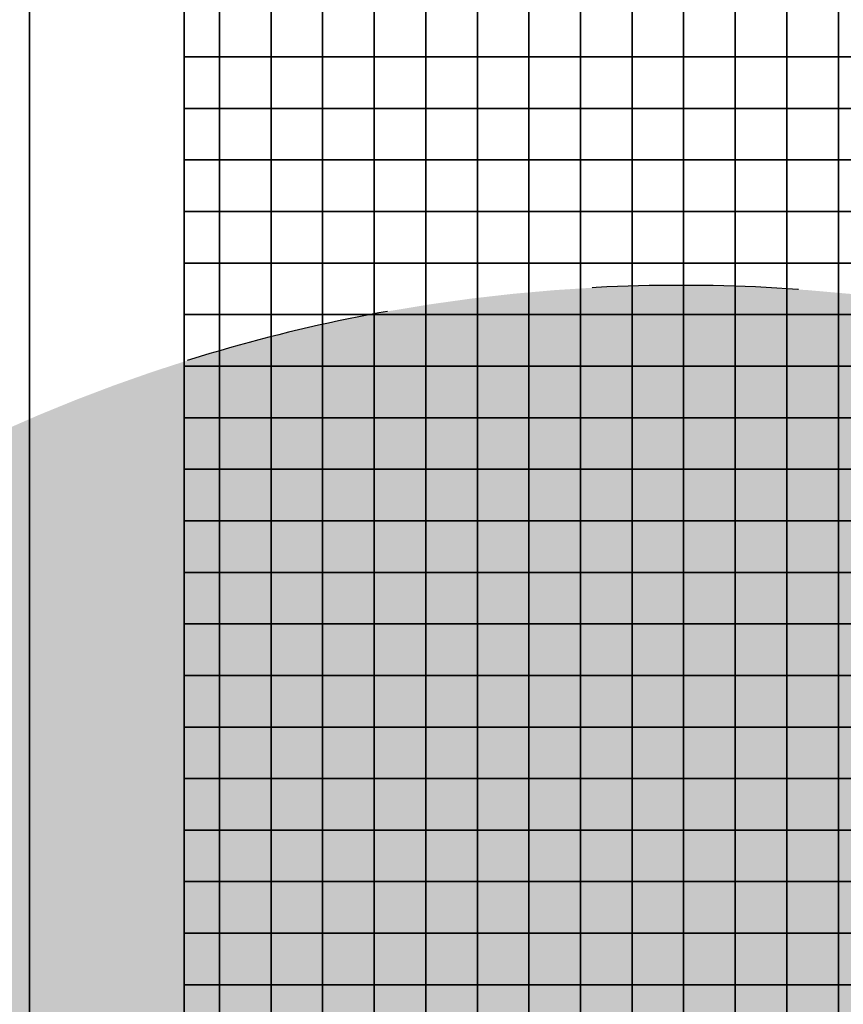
# Model space of a CAD drawing. Header units: millimetres. Extents: x -173281 to 144469, y -85977 to 83288.
# Tile 254 of 256: x -79047 to -78648, y -17209 to -16732. Entities that reach past the tile are written whole.
import ezdxf

# ---------------------------------------------------------------- set-up
doc = ezdxf.new("R2010")
doc.units = ezdxf.units.MM
doc.header["$LTSCALE"] = 0.5
doc.header["$MEASUREMENT"] = 0
doc.linetypes.add('PLINE', pattern=[0])
doc.linetypes.add('Stipling', pattern=[400, 200, -200])
for name, color, linetype in [('216- Direkte fundamentering(Nye konstruksjoner)', 7, 'Continuous'), ('244- Vinduer_ dører_ foldevegger(Nye konstruksjoner)', 7, 'Continuous'), ('252- Gulv på grunn_ bunnplate(Nye konstruksjoner)', 7, 'Continuous'), ('255- Gulvoverflate (Skravur)(Nye konstruksjoner)', 7, 'Continuous'), ('279- Annet fast inventar(Nye konstruksjoner)', 7, 'Continuous')]:
    doc.layers.add(name, color=color, linetype=linetype)
doc.layers.add('234- Vinduer_ dører_ porter(Nye konstruksjoner)', color=7, linetype='Continuous', lineweight=0)

# ---------------------------------------------------------------- blocks, each defined once
blk = doc.blocks.new('*X31')
at = {"layer": '255- Gulvoverflate (Skravur)(Nye konstruksjoner)', "linetype": 'PLINE'}
for p, q in [((-78950, -16750), (-78950, -16725)), ((-78950, -16725), (-78950, -16750)), ((-78925, -16750), (-78925, -16725)), ((-78925, -16725), (-78925, -16750)), ((-78900, -16750), (-78900, -16725)), ((-78900, -16725), (-78900, -16750)), ((-78875, -16750), (-78875, -16725)), ((-78875, -16725), (-78875, -16750)), ((-78850, -16750), (-78850, -16725)), ((-78850, -16725), (-78850, -16750)), ((-78825, -16750), (-78825, -16725)), ((-78825, -16725), (-78825, -16750)), ((-78800, -16750), (-78800, -16725)), ((-78800, -16725), (-78800, -16750)), ((-78775, -16750), (-78775, -16725)), ((-78775, -16725), (-78775, -16750)), ((-78750, -16750), (-78750, -16725)), ((-78750, -16725), (-78750, -16750)), ((-78725, -16750), (-78725, -16725)), ((-78725, -16725), (-78725, -16750)), ((-78700, -16750), (-78700, -16725)), ((-78700, -16725), (-78700, -16750)), ((-78675, -16750), (-78675, -16725)), ((-78675, -16725), (-78675, -16750)), ((-78650, -16750), (-78650, -16725)), ((-78650, -16725), (-78650, -16750)), ((-78967.16, -16750), (-78950, -16750)), ((-78950, -16750), (-78967.16, -16750)), ((-78950, -16750), (-78925, -16750)), ((-78950, -16775), (-78950, -16750)), ((-78925, -16750), (-78950, -16750)), ((-78950, -16750), (-78950, -16775)), ((-78925, -16750), (-78900, -16750)), ((-78925, -16775), (-78925, -16750)), ((-78900, -16750), (-78925, -16750)), ((-78925, -16750), (-78925, -16775)), ((-78900, -16750), (-78875, -16750)), ((-78900, -16775), (-78900, -16750)), ((-78875, -16750), (-78900, -16750)), ((-78900, -16750), (-78900, -16775)), ((-78875, -16750), (-78850, -16750)), ((-78875, -16775), (-78875, -16750)), ((-78850, -16750), (-78875, -16750)), ((-78875, -16750), (-78875, -16775)), ((-78850, -16750), (-78825, -16750)), ((-78850, -16775), (-78850, -16750)), ((-78825, -16750), (-78850, -16750)), ((-78850, -16750), (-78850, -16775)), ((-78825, -16750), (-78800, -16750)), ((-78825, -16775), (-78825, -16750)), ((-78800, -16750), (-78825, -16750)), ((-78825, -16750), (-78825, -16775)), ((-78800, -16750), (-78775, -16750)), ((-78800, -16775), (-78800, -16750)), ((-78775, -16750), (-78800, -16750)), ((-78800, -16750), (-78800, -16775)), ((-78775, -16750), (-78750, -16750)), ((-78775, -16775), (-78775, -16750)), ((-78750, -16750), (-78775, -16750)), ((-78775, -16750), (-78775, -16775)), ((-78750, -16750), (-78725, -16750)), ((-78750, -16775), (-78750, -16750)), ((-78725, -16750), (-78750, -16750)), ((-78750, -16750), (-78750, -16775)), ((-78725, -16750), (-78700, -16750)), ((-78725, -16775), (-78725, -16750)), ((-78700, -16750), (-78725, -16750)), ((-78725, -16750), (-78725, -16775)), ((-78700, -16750), (-78675, -16750)), ((-78700, -16775), (-78700, -16750)), ((-78675, -16750), (-78700, -16750)), ((-78700, -16750), (-78700, -16775)), ((-78675, -16750), (-78650, -16750)), ((-78675, -16775), (-78675, -16750)), ((-78650, -16750), (-78675, -16750)), ((-78675, -16750), (-78675, -16775)), ((-78650, -16750), (-78625, -16750)), ((-78650, -16775), (-78650, -16750)), ((-78625, -16750), (-78650, -16750)), ((-78650, -16750), (-78650, -16775)), ((-78967.16, -16775), (-78950, -16775)), ((-78950, -16775), (-78967.16, -16775)), ((-78950, -16775), (-78925, -16775)), ((-78950, -16800), (-78950, -16775)), ((-78925, -16775), (-78950, -16775)), ((-78950, -16775), (-78950, -16800)), ((-78925, -16775), (-78900, -16775)), ((-78925, -16800), (-78925, -16775)), ((-78900, -16775), (-78925, -16775)), ((-78925, -16775), (-78925, -16800)), ((-78900, -16775), (-78875, -16775)), ((-78900, -16800), (-78900, -16775)), ((-78875, -16775), (-78900, -16775)), ((-78900, -16775), (-78900, -16800)), ((-78875, -16775), (-78850, -16775)), ((-78875, -16800), (-78875, -16775)), ((-78850, -16775), (-78875, -16775)), ((-78875, -16775), (-78875, -16800)), ((-78850, -16775), (-78825, -16775)), ((-78850, -16800), (-78850, -16775)), ((-78825, -16775), (-78850, -16775)), ((-78850, -16775), (-78850, -16800)), ((-78825, -16775), (-78800, -16775)), ((-78825, -16800), (-78825, -16775)), ((-78800, -16775), (-78825, -16775)), ((-78825, -16775), (-78825, -16800)), ((-78800, -16775), (-78775, -16775)), ((-78800, -16800), (-78800, -16775)), ((-78775, -16775), (-78800, -16775)), ((-78800, -16775), (-78800, -16800)), ((-78775, -16775), (-78750, -16775)), ((-78775, -16800), (-78775, -16775)), ((-78750, -16775), (-78775, -16775)), ((-78775, -16775), (-78775, -16800)), ((-78750, -16775), (-78725, -16775)), ((-78750, -16800), (-78750, -16775)), ((-78725, -16775), (-78750, -16775)), ((-78750, -16775), (-78750, -16800)), ((-78725, -16775), (-78700, -16775)), ((-78725, -16800), (-78725, -16775)), ((-78700, -16775), (-78725, -16775)), ((-78725, -16775), (-78725, -16800)), ((-78700, -16775), (-78675, -16775)), ((-78700, -16800), (-78700, -16775)), ((-78675, -16775), (-78700, -16775)), ((-78700, -16775), (-78700, -16800)), ((-78675, -16775), (-78650, -16775)), ((-78675, -16800), (-78675, -16775)), ((-78650, -16775), (-78675, -16775)), ((-78675, -16775), (-78675, -16800)), ((-78650, -16775), (-78625, -16775)), ((-78650, -16800), (-78650, -16775)), ((-78625, -16775), (-78650, -16775)), ((-78650, -16775), (-78650, -16800)), ((-78967.16, -16800), (-78950, -16800)), ((-78950, -16800), (-78967.16, -16800)), ((-78950, -16800), (-78925, -16800)), ((-78950, -16825), (-78950, -16800)), ((-78925, -16800), (-78950, -16800)), ((-78950, -16800), (-78950, -16825)), ((-78925, -16800), (-78900, -16800)), ((-78925, -16825), (-78925, -16800)), ((-78900, -16800), (-78925, -16800)), ((-78925, -16800), (-78925, -16825)), ((-78900, -16800), (-78875, -16800)), ((-78900, -16825), (-78900, -16800)), ((-78875, -16800), (-78900, -16800)), ((-78900, -16800), (-78900, -16825)), ((-78875, -16800), (-78850, -16800)), ((-78875, -16825), (-78875, -16800)), ((-78850, -16800), (-78875, -16800)), ((-78875, -16800), (-78875, -16825)), ((-78850, -16800), (-78825, -16800)), ((-78850, -16825), (-78850, -16800)), ((-78825, -16800), (-78850, -16800)), ((-78850, -16800), (-78850, -16825)), ((-78825, -16800), (-78800, -16800)), ((-78825, -16825), (-78825, -16800)), ((-78800, -16800), (-78825, -16800)), ((-78825, -16800), (-78825, -16825)), ((-78800, -16800), (-78775, -16800)), ((-78800, -16825), (-78800, -16800)), ((-78775, -16800), (-78800, -16800)), ((-78800, -16800), (-78800, -16825)), ((-78775, -16800), (-78750, -16800)), ((-78775, -16825), (-78775, -16800)), ((-78750, -16800), (-78775, -16800)), ((-78775, -16800), (-78775, -16825)), ((-78750, -16800), (-78725, -16800)), ((-78750, -16825), (-78750, -16800)), ((-78725, -16800), (-78750, -16800)), ((-78750, -16800), (-78750, -16825)), ((-78725, -16800), (-78700, -16800)), ((-78725, -16825), (-78725, -16800)), ((-78700, -16800), (-78725, -16800)), ((-78725, -16800), (-78725, -16825)), ((-78700, -16800), (-78675, -16800)), ((-78700, -16825), (-78700, -16800)), ((-78675, -16800), (-78700, -16800)), ((-78700, -16800), (-78700, -16825)), ((-78675, -16800), (-78650, -16800)), ((-78675, -16825), (-78675, -16800)), ((-78650, -16800), (-78675, -16800)), ((-78675, -16800), (-78675, -16825)), ((-78650, -16800), (-78625, -16800)), ((-78650, -16825), (-78650, -16800)), ((-78625, -16800), (-78650, -16800)), ((-78650, -16800), (-78650, -16825)), ((-78967.16, -16825), (-78950, -16825)), ((-78950, -16825), (-78967.16, -16825)), ((-78950, -16825), (-78925, -16825)), ((-78950, -16850), (-78950, -16825)), ((-78925, -16825), (-78950, -16825)), ((-78950, -16825), (-78950, -16850)), ((-78925, -16825), (-78900, -16825)), ((-78925, -16850), (-78925, -16825)), ((-78900, -16825), (-78925, -16825)), ((-78925, -16825), (-78925, -16850)), ((-78900, -16825), (-78875, -16825)), ((-78900, -16850), (-78900, -16825)), ((-78875, -16825), (-78900, -16825)), ((-78900, -16825), (-78900, -16850)), ((-78875, -16825), (-78850, -16825)), ((-78875, -16850), (-78875, -16825)), ((-78850, -16825), (-78875, -16825)), ((-78875, -16825), (-78875, -16850)), ((-78850, -16825), (-78825, -16825)), ((-78850, -16850), (-78850, -16825)), ((-78825, -16825), (-78850, -16825)), ((-78850, -16825), (-78850, -16850)), ((-78825, -16825), (-78800, -16825)), ((-78825, -16850), (-78825, -16825)), ((-78800, -16825), (-78825, -16825)), ((-78825, -16825), (-78825, -16850)), ((-78800, -16825), (-78775, -16825)), ((-78800, -16850), (-78800, -16825)), ((-78775, -16825), (-78800, -16825)), ((-78800, -16825), (-78800, -16850)), ((-78775, -16825), (-78750, -16825)), ((-78775, -16850), (-78775, -16825)), ((-78750, -16825), (-78775, -16825)), ((-78775, -16825), (-78775, -16850)), ((-78750, -16825), (-78725, -16825)), ((-78750, -16850), (-78750, -16825)), ((-78725, -16825), (-78750, -16825)), ((-78750, -16825), (-78750, -16850)), ((-78725, -16825), (-78700, -16825)), ((-78725, -16850), (-78725, -16825)), ((-78700, -16825), (-78725, -16825)), ((-78725, -16825), (-78725, -16850)), ((-78700, -16825), (-78675, -16825)), ((-78700, -16850), (-78700, -16825)), ((-78675, -16825), (-78700, -16825)), ((-78700, -16825), (-78700, -16850)), ((-78675, -16825), (-78650, -16825)), ((-78675, -16850), (-78675, -16825)), ((-78650, -16825), (-78675, -16825)), ((-78675, -16825), (-78675, -16850)), ((-78650, -16825), (-78625, -16825)), ((-78650, -16850), (-78650, -16825)), ((-78625, -16825), (-78650, -16825)), ((-78650, -16825), (-78650, -16850)), ((-78967.16, -16850), (-78950, -16850)), ((-78950, -16850), (-78967.16, -16850)), ((-78950, -16850), (-78925, -16850)), ((-78950, -16875), (-78950, -16850)), ((-78925, -16850), (-78950, -16850)), ((-78950, -16850), (-78950, -16875)), ((-78925, -16850), (-78900, -16850)), ((-78925, -16875), (-78925, -16850)), ((-78900, -16850), (-78925, -16850)), ((-78925, -16850), (-78925, -16875)), ((-78900, -16850), (-78875, -16850)), ((-78900, -16875), (-78900, -16850)), ((-78875, -16850), (-78900, -16850)), ((-78900, -16850), (-78900, -16875)), ((-78875, -16850), (-78850, -16850)), ((-78875, -16875), (-78875, -16850)), ((-78850, -16850), (-78875, -16850)), ((-78875, -16850), (-78875, -16875)), ((-78850, -16850), (-78825, -16850)), ((-78850, -16875), (-78850, -16850)), ((-78825, -16850), (-78850, -16850)), ((-78850, -16850), (-78850, -16875)), ((-78825, -16850), (-78800, -16850)), ((-78825, -16875), (-78825, -16850)), ((-78800, -16850), (-78825, -16850)), ((-78825, -16850), (-78825, -16875)), ((-78800, -16850), (-78775, -16850)), ((-78800, -16875), (-78800, -16850)), ((-78775, -16850), (-78800, -16850)), ((-78800, -16850), (-78800, -16875)), ((-78775, -16850), (-78750, -16850)), ((-78775, -16875), (-78775, -16850)), ((-78750, -16850), (-78775, -16850)), ((-78775, -16850), (-78775, -16875)), ((-78750, -16850), (-78725, -16850)), ((-78750, -16875), (-78750, -16850)), ((-78725, -16850), (-78750, -16850)), ((-78750, -16850), (-78750, -16875)), ((-78725, -16850), (-78700, -16850)), ((-78725, -16875), (-78725, -16850)), ((-78700, -16850), (-78725, -16850)), ((-78725, -16850), (-78725, -16875)), ((-78700, -16850), (-78675, -16850)), ((-78700, -16875), (-78700, -16850)), ((-78675, -16850), (-78700, -16850)), ((-78700, -16850), (-78700, -16875)), ((-78675, -16850), (-78650, -16850)), ((-78675, -16875), (-78675, -16850)), ((-78650, -16850), (-78675, -16850)), ((-78675, -16850), (-78675, -16875)), ((-78650, -16850), (-78625, -16850)), ((-78650, -16875), (-78650, -16850)), ((-78625, -16850), (-78650, -16850)), ((-78650, -16850), (-78650, -16875)), ((-78967.16, -16875), (-78950, -16875)), ((-78950, -16875), (-78967.16, -16875)), ((-78950, -16875), (-78925, -16875)), ((-78950, -16900), (-78950, -16875)), ((-78925, -16875), (-78950, -16875)), ((-78950, -16875), (-78950, -16900)), ((-78925, -16875), (-78900, -16875)), ((-78925, -16900), (-78925, -16875)), ((-78900, -16875), (-78925, -16875)), ((-78925, -16875), (-78925, -16900)), ((-78900, -16875), (-78875, -16875)), ((-78900, -16900), (-78900, -16875)), ((-78875, -16875), (-78900, -16875)), ((-78900, -16875), (-78900, -16900)), ((-78875, -16875), (-78850, -16875)), ((-78875, -16900), (-78875, -16875)), ((-78850, -16875), (-78875, -16875)), ((-78875, -16875), (-78875, -16900)), ((-78850, -16875), (-78825, -16875)), ((-78850, -16900), (-78850, -16875)), ((-78825, -16875), (-78850, -16875)), ((-78850, -16875), (-78850, -16900)), ((-78825, -16875), (-78800, -16875)), ((-78825, -16900), (-78825, -16875)), ((-78800, -16875), (-78825, -16875)), ((-78825, -16875), (-78825, -16900)), ((-78800, -16875), (-78775, -16875)), ((-78800, -16900), (-78800, -16875)), ((-78775, -16875), (-78800, -16875)), ((-78800, -16875), (-78800, -16900)), ((-78775, -16875), (-78750, -16875)), ((-78775, -16900), (-78775, -16875)), ((-78750, -16875), (-78775, -16875)), ((-78775, -16875), (-78775, -16900)), ((-78750, -16875), (-78725, -16875)), ((-78750, -16900), (-78750, -16875)), ((-78725, -16875), (-78750, -16875)), ((-78750, -16875), (-78750, -16900)), ((-78725, -16875), (-78700, -16875)), ((-78725, -16900), (-78725, -16875)), ((-78700, -16875), (-78725, -16875)), ((-78725, -16875), (-78725, -16900)), ((-78700, -16875), (-78675, -16875)), ((-78700, -16900), (-78700, -16875)), ((-78675, -16875), (-78700, -16875)), ((-78700, -16875), (-78700, -16900)), ((-78675, -16875), (-78650, -16875)), ((-78675, -16900), (-78675, -16875)), ((-78650, -16875), (-78675, -16875)), ((-78675, -16875), (-78675, -16900)), ((-78650, -16875), (-78625, -16875)), ((-78650, -16900), (-78650, -16875)), ((-78625, -16875), (-78650, -16875)), ((-78650, -16875), (-78650, -16900)), ((-78967.16, -16900), (-78950, -16900)), ((-78950, -16900), (-78967.16, -16900)), ((-78950, -16900), (-78925, -16900)), ((-78950, -16925), (-78950, -16900)), ((-78925, -16900), (-78950, -16900)), ((-78950, -16900), (-78950, -16925)), ((-78925, -16900), (-78900, -16900)), ((-78925, -16925), (-78925, -16900)), ((-78900, -16900), (-78925, -16900)), ((-78925, -16900), (-78925, -16925)), ((-78900, -16900), (-78875, -16900)), ((-78900, -16925), (-78900, -16900)), ((-78875, -16900), (-78900, -16900)), ((-78900, -16900), (-78900, -16925)), ((-78875, -16900), (-78850, -16900)), ((-78875, -16925), (-78875, -16900)), ((-78850, -16900), (-78875, -16900)), ((-78875, -16900), (-78875, -16925)), ((-78850, -16900), (-78825, -16900)), ((-78850, -16925), (-78850, -16900)), ((-78825, -16900), (-78850, -16900)), ((-78850, -16900), (-78850, -16925)), ((-78825, -16900), (-78800, -16900)), ((-78825, -16925), (-78825, -16900)), ((-78800, -16900), (-78825, -16900)), ((-78825, -16900), (-78825, -16925)), ((-78800, -16900), (-78775, -16900)), ((-78800, -16925), (-78800, -16900)), ((-78775, -16900), (-78800, -16900)), ((-78800, -16900), (-78800, -16925)), ((-78775, -16900), (-78750, -16900)), ((-78775, -16925), (-78775, -16900)), ((-78750, -16900), (-78775, -16900)), ((-78775, -16900), (-78775, -16925)), ((-78750, -16900), (-78725, -16900)), ((-78750, -16925), (-78750, -16900)), ((-78725, -16900), (-78750, -16900)), ((-78750, -16900), (-78750, -16925)), ((-78725, -16900), (-78700, -16900)), ((-78725, -16925), (-78725, -16900)), ((-78700, -16900), (-78725, -16900)), ((-78725, -16900), (-78725, -16925)), ((-78700, -16900), (-78675, -16900)), ((-78700, -16925), (-78700, -16900)), ((-78675, -16900), (-78700, -16900)), ((-78700, -16900), (-78700, -16925)), ((-78675, -16900), (-78650, -16900)), ((-78675, -16925), (-78675, -16900)), ((-78650, -16900), (-78675, -16900)), ((-78675, -16900), (-78675, -16925)), ((-78650, -16900), (-78625, -16900)), ((-78650, -16925), (-78650, -16900)), ((-78625, -16900), (-78650, -16900)), ((-78650, -16900), (-78650, -16925)), ((-78967.16, -16925), (-78950, -16925)), ((-78950, -16925), (-78967.16, -16925)), ((-78950, -16925), (-78925, -16925)), ((-78950, -16950), (-78950, -16925)), ((-78925, -16925), (-78950, -16925)), ((-78950, -16925), (-78950, -16950)), ((-78925, -16925), (-78900, -16925)), ((-78925, -16950), (-78925, -16925)), ((-78900, -16925), (-78925, -16925)), ((-78925, -16925), (-78925, -16950)), ((-78900, -16925), (-78875, -16925)), ((-78900, -16950), (-78900, -16925)), ((-78875, -16925), (-78900, -16925)), ((-78900, -16925), (-78900, -16950)), ((-78875, -16925), (-78850, -16925)), ((-78875, -16950), (-78875, -16925)), ((-78850, -16925), (-78875, -16925)), ((-78875, -16925), (-78875, -16950)), ((-78850, -16925), (-78825, -16925)), ((-78850, -16950), (-78850, -16925)), ((-78825, -16925), (-78850, -16925)), ((-78850, -16925), (-78850, -16950)), ((-78825, -16925), (-78800, -16925)), ((-78825, -16950), (-78825, -16925)), ((-78800, -16925), (-78825, -16925)), ((-78825, -16925), (-78825, -16950)), ((-78800, -16925), (-78775, -16925)), ((-78800, -16950), (-78800, -16925)), ((-78775, -16925), (-78800, -16925)), ((-78800, -16925), (-78800, -16950)), ((-78775, -16925), (-78750, -16925)), ((-78775, -16950), (-78775, -16925)), ((-78750, -16925), (-78775, -16925)), ((-78775, -16925), (-78775, -16950)), ((-78750, -16925), (-78725, -16925)), ((-78750, -16950), (-78750, -16925)), ((-78725, -16925), (-78750, -16925)), ((-78750, -16925), (-78750, -16950)), ((-78725, -16925), (-78700, -16925)), ((-78725, -16950), (-78725, -16925)), ((-78700, -16925), (-78725, -16925)), ((-78725, -16925), (-78725, -16950)), ((-78700, -16925), (-78675, -16925)), ((-78700, -16950), (-78700, -16925)), ((-78675, -16925), (-78700, -16925)), ((-78700, -16925), (-78700, -16950)), ((-78675, -16925), (-78650, -16925)), ((-78675, -16950), (-78675, -16925)), ((-78650, -16925), (-78675, -16925)), ((-78675, -16925), (-78675, -16950)), ((-78650, -16925), (-78625, -16925)), ((-78650, -16950), (-78650, -16925)), ((-78625, -16925), (-78650, -16925)), ((-78650, -16925), (-78650, -16950)), ((-78967.16, -16950), (-78950, -16950)), ((-78950, -16950), (-78967.16, -16950)), ((-78950, -16950), (-78925, -16950)), ((-78950, -16975), (-78950, -16950)), ((-78925, -16950), (-78950, -16950)), ((-78950, -16950), (-78950, -16975)), ((-78925, -16950), (-78900, -16950)), ((-78925, -16975), (-78925, -16950)), ((-78900, -16950), (-78925, -16950)), ((-78925, -16950), (-78925, -16975)), ((-78900, -16950), (-78875, -16950)), ((-78900, -16975), (-78900, -16950)), ((-78875, -16950), (-78900, -16950)), ((-78900, -16950), (-78900, -16975)), ((-78875, -16950), (-78850, -16950)), ((-78875, -16975), (-78875, -16950)), ((-78850, -16950), (-78875, -16950)), ((-78875, -16950), (-78875, -16975)), ((-78850, -16950), (-78825, -16950)), ((-78850, -16975), (-78850, -16950)), ((-78825, -16950), (-78850, -16950)), ((-78850, -16950), (-78850, -16975)), ((-78825, -16950), (-78800, -16950)), ((-78825, -16975), (-78825, -16950)), ((-78800, -16950), (-78825, -16950)), ((-78825, -16950), (-78825, -16975)), ((-78800, -16950), (-78775, -16950)), ((-78800, -16975), (-78800, -16950)), ((-78775, -16950), (-78800, -16950)), ((-78800, -16950), (-78800, -16975)), ((-78775, -16950), (-78750, -16950)), ((-78775, -16975), (-78775, -16950)), ((-78750, -16950), (-78775, -16950)), ((-78775, -16950), (-78775, -16975)), ((-78750, -16950), (-78725, -16950)), ((-78750, -16975), (-78750, -16950)), ((-78725, -16950), (-78750, -16950)), ((-78750, -16950), (-78750, -16975)), ((-78725, -16950), (-78700, -16950)), ((-78725, -16975), (-78725, -16950)), ((-78700, -16950), (-78725, -16950)), ((-78725, -16950), (-78725, -16975)), ((-78700, -16950), (-78675, -16950)), ((-78700, -16975), (-78700, -16950)), ((-78675, -16950), (-78700, -16950)), ((-78700, -16950), (-78700, -16975)), ((-78675, -16950), (-78650, -16950)), ((-78675, -16975), (-78675, -16950)), ((-78650, -16950), (-78675, -16950)), ((-78675, -16950), (-78675, -16975)), ((-78650, -16950), (-78625, -16950)), ((-78650, -16975), (-78650, -16950)), ((-78625, -16950), (-78650, -16950)), ((-78650, -16950), (-78650, -16975)), ((-78967.16, -16975), (-78950, -16975)), ((-78950, -16975), (-78967.16, -16975)), ((-78950, -16975), (-78925, -16975)), ((-78950, -17000), (-78950, -16975)), ((-78925, -16975), (-78950, -16975)), ((-78950, -16975), (-78950, -17000)), ((-78925, -16975), (-78900, -16975)), ((-78925, -17000), (-78925, -16975)), ((-78900, -16975), (-78925, -16975)), ((-78925, -16975), (-78925, -17000)), ((-78900, -16975), (-78875, -16975)), ((-78900, -17000), (-78900, -16975)), ((-78875, -16975), (-78900, -16975)), ((-78900, -16975), (-78900, -17000)), ((-78875, -16975), (-78850, -16975)), ((-78875, -17000), (-78875, -16975)), ((-78850, -16975), (-78875, -16975)), ((-78875, -16975), (-78875, -17000)), ((-78850, -16975), (-78825, -16975)), ((-78850, -17000), (-78850, -16975)), ((-78825, -16975), (-78850, -16975)), ((-78850, -16975), (-78850, -17000)), ((-78825, -16975), (-78800, -16975)), ((-78825, -17000), (-78825, -16975)), ((-78800, -16975), (-78825, -16975)), ((-78825, -16975), (-78825, -17000)), ((-78800, -16975), (-78775, -16975)), ((-78800, -17000), (-78800, -16975)), ((-78775, -16975), (-78800, -16975)), ((-78800, -16975), (-78800, -17000)), ((-78775, -16975), (-78750, -16975)), ((-78775, -17000), (-78775, -16975)), ((-78750, -16975), (-78775, -16975)), ((-78775, -16975), (-78775, -17000)), ((-78750, -16975), (-78725, -16975)), ((-78750, -17000), (-78750, -16975)), ((-78725, -16975), (-78750, -16975)), ((-78750, -16975), (-78750, -17000)), ((-78725, -16975), (-78700, -16975)), ((-78725, -17000), (-78725, -16975)), ((-78700, -16975), (-78725, -16975)), ((-78725, -16975), (-78725, -17000)), ((-78700, -16975), (-78675, -16975)), ((-78700, -17000), (-78700, -16975)), ((-78675, -16975), (-78700, -16975)), ((-78700, -16975), (-78700, -17000)), ((-78675, -16975), (-78650, -16975)), ((-78675, -17000), (-78675, -16975)), ((-78650, -16975), (-78675, -16975)), ((-78675, -16975), (-78675, -17000)), ((-78650, -16975), (-78625, -16975)), ((-78650, -17000), (-78650, -16975)), ((-78625, -16975), (-78650, -16975)), ((-78650, -16975), (-78650, -17000)), ((-78967.16, -17000), (-78950, -17000)), ((-78950, -17000), (-78967.16, -17000)), ((-78950, -17000), (-78925, -17000)), ((-78950, -17025), (-78950, -17000)), ((-78925, -17000), (-78950, -17000)), ((-78950, -17000), (-78950, -17025)), ((-78925, -17000), (-78900, -17000)), ((-78925, -17025), (-78925, -17000)), ((-78900, -17000), (-78925, -17000)), ((-78925, -17000), (-78925, -17025)), ((-78900, -17000), (-78875, -17000)), ((-78900, -17025), (-78900, -17000)), ((-78875, -17000), (-78900, -17000)), ((-78900, -17000), (-78900, -17025)), ((-78875, -17000), (-78850, -17000)), ((-78875, -17025), (-78875, -17000)), ((-78850, -17000), (-78875, -17000)), ((-78875, -17000), (-78875, -17025)), ((-78850, -17000), (-78825, -17000)), ((-78850, -17025), (-78850, -17000)), ((-78825, -17000), (-78850, -17000)), ((-78850, -17000), (-78850, -17025)), ((-78825, -17000), (-78800, -17000)), ((-78825, -17025), (-78825, -17000)), ((-78800, -17000), (-78825, -17000)), ((-78825, -17000), (-78825, -17025)), ((-78800, -17000), (-78775, -17000)), ((-78800, -17025), (-78800, -17000)), ((-78775, -17000), (-78800, -17000)), ((-78800, -17000), (-78800, -17025)), ((-78775, -17000), (-78750, -17000)), ((-78775, -17025), (-78775, -17000)), ((-78750, -17000), (-78775, -17000)), ((-78775, -17000), (-78775, -17025)), ((-78750, -17000), (-78725, -17000)), ((-78750, -17025), (-78750, -17000)), ((-78725, -17000), (-78750, -17000)), ((-78750, -17000), (-78750, -17025)), ((-78725, -17000), (-78700, -17000)), ((-78725, -17025), (-78725, -17000)), ((-78700, -17000), (-78725, -17000)), ((-78725, -17000), (-78725, -17025)), ((-78700, -17000), (-78675, -17000)), ((-78700, -17025), (-78700, -17000)), ((-78675, -17000), (-78700, -17000)), ((-78700, -17000), (-78700, -17025)), ((-78675, -17000), (-78650, -17000)), ((-78675, -17025), (-78675, -17000)), ((-78650, -17000), (-78675, -17000)), ((-78675, -17000), (-78675, -17025)), ((-78650, -17000), (-78625, -17000)), ((-78650, -17025), (-78650, -17000)), ((-78625, -17000), (-78650, -17000)), ((-78650, -17000), (-78650, -17025)), ((-78967.16, -17025), (-78950, -17025)), ((-78950, -17025), (-78967.16, -17025)), ((-78950, -17025), (-78925, -17025)), ((-78950, -17050), (-78950, -17025)), ((-78925, -17025), (-78950, -17025)), ((-78950, -17025), (-78950, -17050)), ((-78925, -17025), (-78900, -17025)), ((-78925, -17050), (-78925, -17025)), ((-78900, -17025), (-78925, -17025)), ((-78925, -17025), (-78925, -17050)), ((-78900, -17025), (-78875, -17025)), ((-78900, -17050), (-78900, -17025)), ((-78875, -17025), (-78900, -17025)), ((-78900, -17025), (-78900, -17050)), ((-78875, -17025), (-78850, -17025)), ((-78875, -17050), (-78875, -17025)), ((-78850, -17025), (-78875, -17025)), ((-78875, -17025), (-78875, -17050)), ((-78850, -17025), (-78825, -17025)), ((-78850, -17050), (-78850, -17025)), ((-78825, -17025), (-78850, -17025)), ((-78850, -17025), (-78850, -17050)), ((-78825, -17025), (-78800, -17025)), ((-78825, -17050), (-78825, -17025)), ((-78800, -17025), (-78825, -17025)), ((-78825, -17025), (-78825, -17050)), ((-78800, -17025), (-78775, -17025)), ((-78800, -17050), (-78800, -17025)), ((-78775, -17025), (-78800, -17025)), ((-78800, -17025), (-78800, -17050)), ((-78775, -17025), (-78750, -17025)), ((-78775, -17050), (-78775, -17025)), ((-78750, -17025), (-78775, -17025)), ((-78775, -17025), (-78775, -17050)), ((-78750, -17025), (-78725, -17025)), ((-78750, -17050), (-78750, -17025)), ((-78725, -17025), (-78750, -17025)), ((-78750, -17025), (-78750, -17050)), ((-78725, -17025), (-78700, -17025)), ((-78725, -17050), (-78725, -17025)), ((-78700, -17025), (-78725, -17025)), ((-78725, -17025), (-78725, -17050)), ((-78700, -17025), (-78675, -17025)), ((-78700, -17050), (-78700, -17025)), ((-78675, -17025), (-78700, -17025)), ((-78700, -17025), (-78700, -17050)), ((-78675, -17025), (-78650, -17025)), ((-78675, -17050), (-78675, -17025)), ((-78650, -17025), (-78675, -17025)), ((-78675, -17025), (-78675, -17050)), ((-78650, -17025), (-78625, -17025)), ((-78650, -17050), (-78650, -17025)), ((-78625, -17025), (-78650, -17025)), ((-78650, -17025), (-78650, -17050)), ((-78967.16, -17050), (-78950, -17050)), ((-78950, -17050), (-78967.16, -17050)), ((-78950, -17050), (-78925, -17050)), ((-78950, -17075), (-78950, -17050)), ((-78925, -17050), (-78950, -17050)), ((-78950, -17050), (-78950, -17075)), ((-78925, -17050), (-78900, -17050)), ((-78925, -17075), (-78925, -17050)), ((-78900, -17050), (-78925, -17050)), ((-78925, -17050), (-78925, -17075)), ((-78900, -17050), (-78875, -17050)), ((-78900, -17075), (-78900, -17050)), ((-78875, -17050), (-78900, -17050)), ((-78900, -17050), (-78900, -17075)), ((-78875, -17050), (-78850, -17050)), ((-78875, -17075), (-78875, -17050)), ((-78850, -17050), (-78875, -17050)), ((-78875, -17050), (-78875, -17075)), ((-78850, -17050), (-78825, -17050)), ((-78850, -17075), (-78850, -17050)), ((-78825, -17050), (-78850, -17050)), ((-78850, -17050), (-78850, -17075)), ((-78825, -17050), (-78800, -17050)), ((-78825, -17075), (-78825, -17050)), ((-78800, -17050), (-78825, -17050)), ((-78825, -17050), (-78825, -17075)), ((-78800, -17050), (-78775, -17050)), ((-78800, -17075), (-78800, -17050)), ((-78775, -17050), (-78800, -17050)), ((-78800, -17050), (-78800, -17075)), ((-78775, -17050), (-78750, -17050)), ((-78775, -17075), (-78775, -17050)), ((-78750, -17050), (-78775, -17050)), ((-78775, -17050), (-78775, -17075)), ((-78750, -17050), (-78725, -17050)), ((-78750, -17075), (-78750, -17050)), ((-78725, -17050), (-78750, -17050)), ((-78750, -17050), (-78750, -17075)), ((-78725, -17050), (-78700, -17050)), ((-78725, -17075), (-78725, -17050)), ((-78700, -17050), (-78725, -17050)), ((-78725, -17050), (-78725, -17075)), ((-78700, -17050), (-78675, -17050)), ((-78700, -17075), (-78700, -17050)), ((-78675, -17050), (-78700, -17050)), ((-78700, -17050), (-78700, -17075)), ((-78675, -17050), (-78650, -17050)), ((-78675, -17075), (-78675, -17050)), ((-78650, -17050), (-78675, -17050)), ((-78675, -17050), (-78675, -17075)), ((-78650, -17050), (-78625, -17050)), ((-78650, -17075), (-78650, -17050)), ((-78625, -17050), (-78650, -17050)), ((-78650, -17050), (-78650, -17075)), ((-78967.16, -17075), (-78950, -17075)), ((-78950, -17075), (-78967.16, -17075)), ((-78950, -17075), (-78925, -17075)), ((-78950, -17100), (-78950, -17075)), ((-78925, -17075), (-78950, -17075)), ((-78950, -17075), (-78950, -17100)), ((-78925, -17075), (-78900, -17075)), ((-78925, -17100), (-78925, -17075)), ((-78900, -17075), (-78925, -17075)), ((-78925, -17075), (-78925, -17100)), ((-78900, -17075), (-78875, -17075)), ((-78900, -17100), (-78900, -17075)), ((-78875, -17075), (-78900, -17075)), ((-78900, -17075), (-78900, -17100)), ((-78875, -17075), (-78850, -17075)), ((-78875, -17100), (-78875, -17075)), ((-78850, -17075), (-78875, -17075)), ((-78875, -17075), (-78875, -17100)), ((-78850, -17075), (-78825, -17075)), ((-78850, -17100), (-78850, -17075)), ((-78825, -17075), (-78850, -17075)), ((-78850, -17075), (-78850, -17100)), ((-78825, -17075), (-78800, -17075)), ((-78825, -17100), (-78825, -17075)), ((-78800, -17075), (-78825, -17075)), ((-78825, -17075), (-78825, -17100)), ((-78800, -17075), (-78775, -17075)), ((-78800, -17100), (-78800, -17075)), ((-78775, -17075), (-78800, -17075)), ((-78800, -17075), (-78800, -17100)), ((-78775, -17075), (-78750, -17075)), ((-78775, -17100), (-78775, -17075)), ((-78750, -17075), (-78775, -17075)), ((-78775, -17075), (-78775, -17100)), ((-78750, -17075), (-78725, -17075)), ((-78750, -17100), (-78750, -17075)), ((-78725, -17075), (-78750, -17075)), ((-78750, -17075), (-78750, -17100)), ((-78725, -17075), (-78700, -17075)), ((-78725, -17100), (-78725, -17075)), ((-78700, -17075), (-78725, -17075)), ((-78725, -17075), (-78725, -17100)), ((-78700, -17075), (-78675, -17075)), ((-78700, -17100), (-78700, -17075)), ((-78675, -17075), (-78700, -17075)), ((-78700, -17075), (-78700, -17100)), ((-78675, -17075), (-78650, -17075)), ((-78675, -17100), (-78675, -17075)), ((-78650, -17075), (-78675, -17075)), ((-78675, -17075), (-78675, -17100)), ((-78650, -17075), (-78625, -17075)), ((-78650, -17100), (-78650, -17075)), ((-78625, -17075), (-78650, -17075)), ((-78650, -17075), (-78650, -17100)), ((-78967.16, -17100), (-78950, -17100)), ((-78950, -17100), (-78967.16, -17100)), ((-78950, -17100), (-78925, -17100)), ((-78950, -17125), (-78950, -17100)), ((-78925, -17100), (-78950, -17100)), ((-78950, -17100), (-78950, -17125)), ((-78925, -17100), (-78900, -17100)), ((-78925, -17125), (-78925, -17100)), ((-78900, -17100), (-78925, -17100)), ((-78925, -17100), (-78925, -17125)), ((-78900, -17100), (-78875, -17100)), ((-78900, -17125), (-78900, -17100)), ((-78875, -17100), (-78900, -17100)), ((-78900, -17100), (-78900, -17125)), ((-78875, -17100), (-78850, -17100)), ((-78875, -17125), (-78875, -17100)), ((-78850, -17100), (-78875, -17100)), ((-78875, -17100), (-78875, -17125)), ((-78850, -17100), (-78825, -17100)), ((-78850, -17125), (-78850, -17100)), ((-78825, -17100), (-78850, -17100)), ((-78850, -17100), (-78850, -17125)), ((-78825, -17100), (-78800, -17100)), ((-78825, -17125), (-78825, -17100)), ((-78800, -17100), (-78825, -17100)), ((-78825, -17100), (-78825, -17125)), ((-78800, -17100), (-78775, -17100)), ((-78800, -17125), (-78800, -17100)), ((-78775, -17100), (-78800, -17100)), ((-78800, -17100), (-78800, -17125)), ((-78775, -17100), (-78750, -17100)), ((-78775, -17125), (-78775, -17100)), ((-78750, -17100), (-78775, -17100)), ((-78775, -17100), (-78775, -17125)), ((-78750, -17100), (-78725, -17100)), ((-78750, -17125), (-78750, -17100)), ((-78725, -17100), (-78750, -17100)), ((-78750, -17100), (-78750, -17125)), ((-78725, -17100), (-78700, -17100)), ((-78725, -17125), (-78725, -17100)), ((-78700, -17100), (-78725, -17100)), ((-78725, -17100), (-78725, -17125)), ((-78700, -17100), (-78675, -17100)), ((-78700, -17125), (-78700, -17100)), ((-78675, -17100), (-78700, -17100)), ((-78700, -17100), (-78700, -17125)), ((-78675, -17100), (-78650, -17100)), ((-78675, -17125), (-78675, -17100)), ((-78650, -17100), (-78675, -17100)), ((-78675, -17100), (-78675, -17125)), ((-78650, -17100), (-78625, -17100)), ((-78650, -17125), (-78650, -17100)), ((-78625, -17100), (-78650, -17100)), ((-78650, -17100), (-78650, -17125)), ((-78967.16, -17125), (-78950, -17125)), ((-78950, -17125), (-78967.16, -17125)), ((-78950, -17125), (-78925, -17125)), ((-78950, -17150), (-78950, -17125)), ((-78925, -17125), (-78950, -17125)), ((-78950, -17125), (-78950, -17150)), ((-78925, -17125), (-78900, -17125)), ((-78925, -17150), (-78925, -17125)), ((-78900, -17125), (-78925, -17125)), ((-78925, -17125), (-78925, -17150)), ((-78900, -17125), (-78875, -17125)), ((-78900, -17150), (-78900, -17125)), ((-78875, -17125), (-78900, -17125)), ((-78900, -17125), (-78900, -17150)), ((-78875, -17125), (-78850, -17125)), ((-78875, -17150), (-78875, -17125)), ((-78850, -17125), (-78875, -17125)), ((-78875, -17125), (-78875, -17150)), ((-78850, -17125), (-78825, -17125)), ((-78850, -17150), (-78850, -17125)), ((-78825, -17125), (-78850, -17125)), ((-78850, -17125), (-78850, -17150)), ((-78825, -17125), (-78800, -17125)), ((-78825, -17150), (-78825, -17125)), ((-78800, -17125), (-78825, -17125)), ((-78825, -17125), (-78825, -17150)), ((-78800, -17125), (-78775, -17125)), ((-78800, -17150), (-78800, -17125)), ((-78775, -17125), (-78800, -17125)), ((-78800, -17125), (-78800, -17150)), ((-78775, -17125), (-78750, -17125)), ((-78775, -17150), (-78775, -17125)), ((-78750, -17125), (-78775, -17125)), ((-78775, -17125), (-78775, -17150)), ((-78750, -17125), (-78725, -17125)), ((-78750, -17150), (-78750, -17125)), ((-78725, -17125), (-78750, -17125)), ((-78750, -17125), (-78750, -17150)), ((-78725, -17125), (-78700, -17125)), ((-78725, -17150), (-78725, -17125)), ((-78700, -17125), (-78725, -17125)), ((-78725, -17125), (-78725, -17150)), ((-78700, -17125), (-78675, -17125)), ((-78700, -17150), (-78700, -17125)), ((-78675, -17125), (-78700, -17125)), ((-78700, -17125), (-78700, -17150)), ((-78675, -17125), (-78650, -17125)), ((-78675, -17150), (-78675, -17125)), ((-78650, -17125), (-78675, -17125)), ((-78675, -17125), (-78675, -17150)), ((-78650, -17125), (-78625, -17125)), ((-78650, -17150), (-78650, -17125)), ((-78625, -17125), (-78650, -17125)), ((-78650, -17125), (-78650, -17150)), ((-78967.16, -17150), (-78950, -17150)), ((-78950, -17150), (-78967.16, -17150)), ((-78950, -17150), (-78925, -17150)), ((-78950, -17175), (-78950, -17150)), ((-78925, -17150), (-78950, -17150)), ((-78950, -17150), (-78950, -17175)), ((-78925, -17150), (-78900, -17150)), ((-78925, -17175), (-78925, -17150)), ((-78900, -17150), (-78925, -17150)), ((-78925, -17150), (-78925, -17175)), ((-78900, -17150), (-78875, -17150)), ((-78900, -17175), (-78900, -17150)), ((-78875, -17150), (-78900, -17150)), ((-78900, -17150), (-78900, -17175)), ((-78875, -17150), (-78850, -17150)), ((-78875, -17175), (-78875, -17150)), ((-78850, -17150), (-78875, -17150)), ((-78875, -17150), (-78875, -17175)), ((-78850, -17150), (-78825, -17150)), ((-78850, -17175), (-78850, -17150)), ((-78825, -17150), (-78850, -17150)), ((-78850, -17150), (-78850, -17175)), ((-78825, -17150), (-78800, -17150)), ((-78825, -17175), (-78825, -17150)), ((-78800, -17150), (-78825, -17150)), ((-78825, -17150), (-78825, -17175)), ((-78800, -17150), (-78775, -17150)), ((-78800, -17175), (-78800, -17150)), ((-78775, -17150), (-78800, -17150)), ((-78800, -17150), (-78800, -17175)), ((-78775, -17150), (-78750, -17150)), ((-78775, -17175), (-78775, -17150)), ((-78750, -17150), (-78775, -17150)), ((-78775, -17150), (-78775, -17175)), ((-78750, -17150), (-78725, -17150)), ((-78750, -17175), (-78750, -17150)), ((-78725, -17150), (-78750, -17150)), ((-78750, -17150), (-78750, -17175)), ((-78725, -17150), (-78700, -17150)), ((-78725, -17175), (-78725, -17150)), ((-78700, -17150), (-78725, -17150)), ((-78725, -17150), (-78725, -17175)), ((-78700, -17150), (-78675, -17150)), ((-78700, -17175), (-78700, -17150)), ((-78675, -17150), (-78700, -17150)), ((-78700, -17150), (-78700, -17175)), ((-78675, -17150), (-78650, -17150)), ((-78675, -17175), (-78675, -17150)), ((-78650, -17150), (-78675, -17150)), ((-78675, -17150), (-78675, -17175)), ((-78650, -17150), (-78625, -17150)), ((-78650, -17175), (-78650, -17150)), ((-78625, -17150), (-78650, -17150)), ((-78650, -17150), (-78650, -17175)), ((-78967.16, -17175), (-78950, -17175)), ((-78950, -17175), (-78967.16, -17175)), ((-78950, -17175), (-78925, -17175)), ((-78950, -17200), (-78950, -17175)), ((-78925, -17175), (-78950, -17175)), ((-78950, -17175), (-78950, -17200)), ((-78925, -17175), (-78900, -17175)), ((-78925, -17200), (-78925, -17175)), ((-78900, -17175), (-78925, -17175)), ((-78925, -17175), (-78925, -17200)), ((-78900, -17175), (-78875, -17175)), ((-78900, -17200), (-78900, -17175)), ((-78875, -17175), (-78900, -17175)), ((-78900, -17175), (-78900, -17200)), ((-78875, -17175), (-78850, -17175)), ((-78875, -17200), (-78875, -17175)), ((-78850, -17175), (-78875, -17175)), ((-78875, -17175), (-78875, -17200)), ((-78850, -17175), (-78825, -17175)), ((-78850, -17200), (-78850, -17175)), ((-78825, -17175), (-78850, -17175)), ((-78850, -17175), (-78850, -17200)), ((-78825, -17175), (-78800, -17175)), ((-78825, -17200), (-78825, -17175)), ((-78800, -17175), (-78825, -17175)), ((-78825, -17175), (-78825, -17200)), ((-78800, -17175), (-78775, -17175)), ((-78800, -17200), (-78800, -17175)), ((-78775, -17175), (-78800, -17175)), ((-78800, -17175), (-78800, -17200)), ((-78775, -17175), (-78750, -17175)), ((-78775, -17200), (-78775, -17175)), ((-78750, -17175), (-78775, -17175)), ((-78775, -17175), (-78775, -17200)), ((-78750, -17175), (-78725, -17175)), ((-78750, -17200), (-78750, -17175)), ((-78725, -17175), (-78750, -17175)), ((-78750, -17175), (-78750, -17200)), ((-78725, -17175), (-78700, -17175)), ((-78725, -17200), (-78725, -17175)), ((-78700, -17175), (-78725, -17175)), ((-78725, -17175), (-78725, -17200)), ((-78700, -17175), (-78675, -17175)), ((-78700, -17200), (-78700, -17175)), ((-78675, -17175), (-78700, -17175)), ((-78700, -17175), (-78700, -17200)), ((-78675, -17175), (-78650, -17175)), ((-78675, -17200), (-78675, -17175)), ((-78650, -17175), (-78675, -17175)), ((-78675, -17175), (-78675, -17200)), ((-78650, -17175), (-78625, -17175)), ((-78650, -17200), (-78650, -17175)), ((-78625, -17175), (-78650, -17175)), ((-78650, -17175), (-78650, -17200)), ((-78967.16, -17200), (-78950, -17200)), ((-78950, -17200), (-78967.16, -17200)), ((-78950, -17200), (-78925, -17200)), ((-78950, -17225), (-78950, -17200)), ((-78925, -17200), (-78950, -17200)), ((-78950, -17200), (-78950, -17225)), ((-78925, -17200), (-78900, -17200)), ((-78925, -17225), (-78925, -17200)), ((-78900, -17200), (-78925, -17200)), ((-78925, -17200), (-78925, -17225)), ((-78900, -17200), (-78875, -17200)), ((-78900, -17225), (-78900, -17200)), ((-78875, -17200), (-78900, -17200)), ((-78900, -17200), (-78900, -17225)), ((-78875, -17200), (-78850, -17200)), ((-78875, -17225), (-78875, -17200)), ((-78850, -17200), (-78875, -17200)), ((-78875, -17200), (-78875, -17225)), ((-78850, -17200), (-78825, -17200)), ((-78850, -17225), (-78850, -17200)), ((-78825, -17200), (-78850, -17200)), ((-78850, -17200), (-78850, -17225)), ((-78825, -17200), (-78800, -17200)), ((-78825, -17225), (-78825, -17200)), ((-78800, -17200), (-78825, -17200)), ((-78825, -17200), (-78825, -17225)), ((-78800, -17200), (-78775, -17200)), ((-78800, -17225), (-78800, -17200)), ((-78775, -17200), (-78800, -17200)), ((-78800, -17200), (-78800, -17225)), ((-78775, -17200), (-78750, -17200)), ((-78775, -17225), (-78775, -17200)), ((-78750, -17200), (-78775, -17200)), ((-78775, -17200), (-78775, -17225)), ((-78750, -17200), (-78725, -17200)), ((-78750, -17225), (-78750, -17200)), ((-78725, -17200), (-78750, -17200)), ((-78750, -17200), (-78750, -17225)), ((-78725, -17200), (-78700, -17200)), ((-78725, -17225), (-78725, -17200)), ((-78700, -17200), (-78725, -17200)), ((-78725, -17200), (-78725, -17225)), ((-78700, -17200), (-78675, -17200)), ((-78700, -17225), (-78700, -17200)), ((-78675, -17200), (-78700, -17200)), ((-78700, -17200), (-78700, -17225)), ((-78675, -17200), (-78650, -17200)), ((-78675, -17225), (-78675, -17200)), ((-78650, -17200), (-78675, -17200)), ((-78675, -17200), (-78675, -17225)), ((-78650, -17200), (-78625, -17200)), ((-78650, -17225), (-78650, -17200)), ((-78625, -17200), (-78650, -17200)), ((-78650, -17200), (-78650, -17225))]:
    blk.add_line(p, q, dxfattribs=at)
blk = doc.blocks.new('Dør[53]')
at = {"layer": '234- Vinduer_ dører_ porter(Nye konstruksjoner)', "linetype": 'PLINE'}
blk.add_arc((-77877.16, -16051.93), 990, 180, 270, dxfattribs=at)
blk = doc.blocks.new('Skilt handikap[248]', base_point=(-79526.16, -18460.81))
at = {"layer": '279- Annet fast inventar(Nye konstruksjoner)', "linetype": 'Continuous'}
blk.add_hatch(color=256, dxfattribs=at).paths.add_polyline_path([(-77926.16, -17660.81, 1), (-79526.16, -17660.81, 1)])
at = {"layer": '279- Annet fast inventar(Nye konstruksjoner)', "linetype": 'Stipling', "flags": 128}
blk.add_lwpolyline([(-77926.16, -17660.81, 1), (-79526.16, -17660.81, 1)], format="xyb", close=True, dxfattribs=at)

msp = doc.modelspace()

# ---------------------------------------------------------------- linework, layer by layer
at = {"layer": '216- Direkte fundamentering(Nye konstruksjoner)', "linetype": 'PLINE', "flags": 128}
for points in [[(-79042.16, -15936.93), (-79042.16, -17586.93)], [(-78967.16, -17511.93), (-78967.16, -16011.93)]]:
    msp.add_lwpolyline(points, dxfattribs=at)
at = {"layer": '252- Gulv på grunn_ bunnplate(Nye konstruksjoner)', "linetype": 'PLINE', "flags": 128}
msp.add_lwpolyline([(-79712.47, -15586.93), (-79712.47, -18686.93), (-77892.16, -18686.93), (-77892.16, -17586.93), (-79042.16, -17586.93), (-79042.16, -15936.93), (-77892.16, -15936.93), (-77892.16, -15586.93)], close=True, dxfattribs=at)
at = {"layer": '255- Gulvoverflate (Skravur)(Nye konstruksjoner)', "linetype": 'PLINE', "flags": 128}
msp.add_lwpolyline([(-78967.16, -16011.93), (-78967.16, -17511.93), (-77967.16, -17511.93), (-77967.16, -16011.93)], close=True, dxfattribs=at)

# ---------------------------------------------------------------- block references
at = {"layer": '244- Vinduer_ dører_ foldevegger(Nye konstruksjoner)', "linetype": 'PLINE'}
msp.add_blockref('Dør[53]', (0, 0), dxfattribs=at)
at = {"layer": '255- Gulvoverflate (Skravur)(Nye konstruksjoner)', "linetype": 'PLINE'}
msp.add_blockref('*X31', (0, 0), dxfattribs=at)
at = {"layer": '279- Annet fast inventar(Nye konstruksjoner)', "linetype": 'PLINE'}
msp.add_blockref('Skilt handikap[248]', (-79526.16, -18460.81), dxfattribs=at)

doc.saveas('drawing.dxf')
